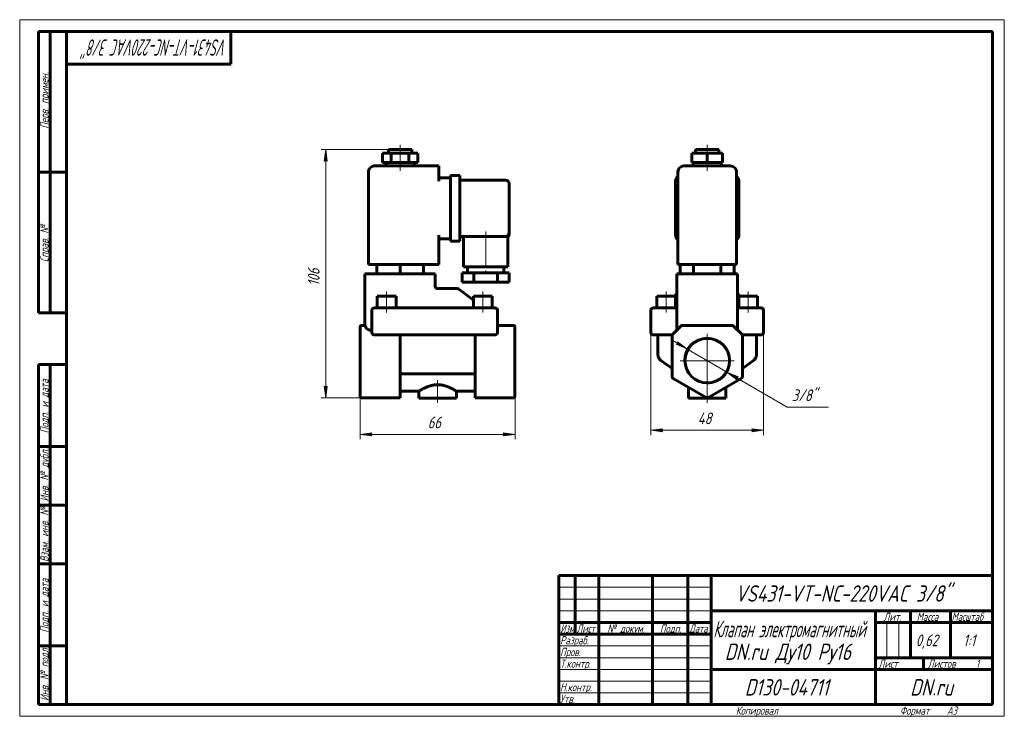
# Model space of a CAD drawing. Header units: millimetres. Extents: x 0 to 420, y 0 to 297.
import ezdxf

# ---------------------------------------------------------------- set-up
doc = ezdxf.new("R2010")
doc.units = ezdxf.units.MM
for name, pattern in [('K5LT_AXLED', [19.5, 15, -1.5, 1.5, -1.5]), ('K5LT_BASIC', [0]), ('K5LT_THIN', [0])]:
    doc.linetypes.add(name, pattern=pattern)
doc.layers.add('Системный слой', color=7, linetype='Continuous')
doc.layers.add('Системный слой (1)', color=7, linetype='Continuous', true_color=0x6c6c6c)
doc.styles.add('KDIMTEXTSTYLE', font='GOST_AU.SHX', dxfattribs={"width": 0.96, "oblique": 15, "height": 5})
doc.styles.add('KTEXTSTYLE', font='GOST_AU.SHX', dxfattribs={"width": 0.96, "height": 5})
doc.dimstyles.new('KDIMSTYLE (1.00)', dxfattribs={"dimtxt": 5, "dimasz": 1, "dimexe": 2, "dimexo": 0, "dimgap": 1, "dimtad": 1, "dimtxsty": 'KDIMTEXTSTYLE', "dimsah": 1, "dimcen": 0, "dimdle": 1, "dimadec": 0, "dimazin": 0, "dimtfac": 0.667, "dimtmove": 0, "dimatfit": 3, "dimfxl": 1, "dimtvp": 1, "dimtolj": 1, "dimtzin": 0, "dimarcsym": 0})

# ---------------------------------------------------------------- blocks, each defined once
blk = doc.blocks.new('U0')
at = {"layer": 'Системный слой (1)', "color": 150, "linetype": 'K5LT_BASIC', "lineweight": 60, "true_color": 0x0080ff}
for p, q in [((306.26, 180.4), (306.26, 180.42)), ((306.3, 180.15), (306.26, 180.4)), ((306.34, 180.05), (306.3, 180.15)), ((306.36, 180), (306.34, 180.05)), ((306.37, 179.99), (306.36, 180)), ((306.37, 179.98), (306.37, 179.99)), ((306.37, 179.97), (306.37, 179.98)), ((306.38, 179.97), (306.37, 179.97)), ((306.38, 179.96), (306.38, 179.97)), ((306.38, 179.97), (306.38, 179.97)), ((306.38, 179.97), (306.38, 179.97)), ((306.38, 179.97), (306.38, 179.97)), ((306.38, 179.97), (306.38, 179.97)), ((306.38, 179.97), (306.38, 179.97)), ((306.38, 179.97), (306.38, 179.97)), ((306.38, 179.97), (306.38, 179.97)), ((306.38, 179.97), (306.38, 179.97)), ((306.38, 179.97), (306.38, 179.97)), ((306.38, 179.97), (306.38, 179.97)), ((306.38, 179.97), (306.38, 179.97)), ((306.38, 179.97), (306.38, 179.97)), ((306.43, 179.89), (306.38, 179.96))]:
    blk.add_line(p, q, dxfattribs=at)
blk = doc.blocks.new('U1')
at = {"layer": 'Системный слой (1)', "color": 150, "linetype": 'K5LT_BASIC', "lineweight": 60, "true_color": 0x0080ff}
for p, q in [((278.26, 162.59), (278.26, 162.52)), ((278.26, 162.35), (278.26, 162.22))]:
    blk.add_line(p, q, dxfattribs=at)
blk = doc.blocks.new('U2')
at = {"layer": 'Системный слой (1)', "color": 150, "linetype": 'K5LT_BASIC', "lineweight": 60, "true_color": 0x0080ff}
for p, q in [((280.09, 179.89), (280.14, 179.96)), ((280.14, 179.96), (280.14, 179.97)), ((280.14, 179.97), (280.14, 179.97)), ((280.14, 179.97), (280.14, 179.97)), ((280.14, 179.97), (280.14, 179.97)), ((280.14, 179.97), (280.14, 179.97)), ((280.14, 179.97), (280.14, 179.97)), ((280.14, 179.97), (280.14, 179.97)), ((280.14, 179.97), (280.14, 179.97)), ((280.14, 179.97), (280.14, 179.97)), ((280.14, 179.97), (280.14, 179.97)), ((280.14, 179.97), (280.14, 179.97)), ((280.14, 179.97), (280.15, 179.97)), ((280.15, 179.99), (280.16, 180)), ((280.15, 179.98), (280.15, 179.99)), ((280.15, 179.97), (280.15, 179.98)), ((280.15, 179.97), (280.15, 179.97)), ((280.15, 179.97), (280.15, 179.97)), ((280.16, 180), (280.18, 180.05)), ((280.18, 180.05), (280.22, 180.15)), ((280.22, 180.15), (280.26, 180.4)), ((280.26, 180.4), (280.26, 180.42))]:
    blk.add_line(p, q, dxfattribs=at)
blk = doc.blocks.new('U3')
at = {"layer": 'Системный слой (1)', "color": 150, "linetype": 'K5LT_BASIC', "lineweight": 60, "true_color": 0x0080ff}
for p, q in [((308.26, 162.59), (308.26, 162.52)), ((308.26, 162.35), (308.26, 162.22))]:
    blk.add_line(p, q, dxfattribs=at)
blk = doc.blocks.new('U4')
at = {"layer": 'Системный слой (1)', "color": 150, "linetype": 'K5LT_BASIC', "lineweight": 60, "true_color": 0x0080ff}
for p, q in [((306.26, 188.63), (306.26, 180.42)), ((306.26, 180.42), (306.26, 164.63))]:
    blk.add_line(p, q, dxfattribs=at)
blk = doc.blocks.new('U5')
at = {"layer": 'Системный слой (1)', "color": 30, "linetype": 'K5LT_AXLED', "lineweight": 18, "true_color": 0xff8000}
for q in [(293.26, 163.13), (281.76, 151.63), (304.76, 151.63), (293.26, 140.13)]:
    blk.add_line((293.26, 151.63), q, dxfattribs=at)
blk = doc.blocks.new('D0')
at = {"layer": 'Системный слой (1)'}
for points in [[(273.76, 121.93), (274.26, 122.59), (269.26, 121.93), (274.26, 121.27)], [(312.26, 121.27), (317.26, 121.93), (312.26, 122.59), (312.76, 121.93)]]:
    blk.add_hatch(color=7, dxfattribs=at).paths.add_polyline_path(points)
at = {"layer": 'Системный слой (1)', "color": 7, "linetype": 'K5LT_THIN', "lineweight": 18}
for p, q in [((269.26, 168.38), (269.26, 119.93)), ((317.26, 168.38), (317.26, 119.93)), ((269.26, 121.93), (274.26, 122.59)), ((274.26, 121.27), (269.26, 121.93)), ((274.26, 122.59), (273.76, 121.93)), ((273.76, 121.93), (274.26, 121.27)), ((312.76, 121.93), (312.26, 122.59)), ((312.26, 122.59), (317.26, 121.93)), ((317.26, 121.93), (312.26, 121.27)), ((312.26, 121.27), (312.76, 121.93))]:
    blk.add_line(p, q, dxfattribs=at)
blk.add_wipeout([(289.24, 122.93), (289.24, 130.31), (296.96, 130.31), (296.96, 122.93)]).dxf.layer = 'Системный слой (1)'
blk.add_line((269.26, 121.93), (317.26, 121.93), dxfattribs=at)
at = {"layer": 'Системный слой (1)', "color": 7, "insert": (289.24, 129.52), "char_height": 5, "attachment_point": 1, "style": 'KTEXTSTYLE'}
blk.add_mtext('\\H5.0;\\W1.000;\\Q15;\\Q15;\\W0.965;48', dxfattribs=at)
blk = doc.blocks.new('KDIMARROW_01')
at = {"layer": 'Системный слой'}
blk.add_hatch(color=0, dxfattribs=at).paths.add_polyline_path([(0, 0), (-5, 0.66), (-4.5, 0), (-5, -0.66)])
at = {"layer": 'Системный слой', "color": 0, "linetype": 'K5LT_THIN', "lineweight": 18}
for p, q in [((-4.5, 0), (-5, 0.66)), ((-5, 0.66), (0, 0)), ((0, 0), (-5, -0.66)), ((-5, -0.66), (-4.5, 0))]:
    blk.add_line(p, q, dxfattribs=at)
at = {"layer": 'Системный слой (1)', "color": 0, "linetype": 'K5LT_THIN', "lineweight": 18}
blk.add_line((145.28, 151.63), (144.28, 151.63), dxfattribs=at)
blk = doc.blocks.new('D1')
at = {"layer": 'Системный слой (1)'}
for points in [[(284.61, 156.65), (280.62, 159.73), (280.72, 158.91), (279.96, 158.6)], [(305.8, 144.35), (306.56, 144.67), (301.91, 146.61), (305.9, 143.53)]]:
    blk.add_hatch(color=7, dxfattribs=at).paths.add_polyline_path(points)
at = {"layer": 'Системный слой (1)', "color": 7, "linetype": 'K5LT_THIN', "lineweight": 18}
for p, q in [((284.61, 156.65), (278.56, 160.17)), ((284.61, 156.65), (280.62, 159.73)), ((280.62, 159.73), (280.72, 158.91)), ((280.72, 158.91), (279.96, 158.6)), ((279.96, 158.6), (284.61, 156.65)), ((284.61, 156.65), (301.91, 146.61)), ((301.91, 146.61), (305.9, 143.53)), ((306.56, 144.67), (301.91, 146.61)), ((301.91, 146.61), (307.96, 143.09)), ((305.8, 144.35), (306.56, 144.67)), ((305.9, 143.53), (305.8, 144.35))]:
    blk.add_line(p, q, dxfattribs=at)
blk.add_wipeout([(329.4, 132.8), (329.4, 140.18), (342.45, 140.18), (342.45, 132.8)]).dxf.layer = 'Системный слой (1)'
for p, q in [((301.91, 146.61), (327.4, 131.8)), ((327.4, 131.8), (345, 131.8))]:
    blk.add_line(p, q, dxfattribs=at)
at = {"layer": 'Системный слой (1)', "color": 7, "insert": (329.4, 139.39), "char_height": 5, "attachment_point": 1, "style": 'KTEXTSTYLE'}
blk.add_mtext('\\H5.0;\\W1.000;\\Q15;\\Q15;\\W0.965;3/8"', dxfattribs=at)
blk = doc.blocks.new('KDIMARROW_02')
at = {"layer": 'Системный слой'}
blk.add_hatch(color=0, dxfattribs=at).paths.add_polyline_path([(4.5, 0), (5, 0.66), (0, 0), (5, -0.66)])
at = {"layer": 'Системный слой', "color": 0, "linetype": 'K5LT_THIN', "lineweight": 18}
for p, q in [((5, 0.66), (0, 0)), ((0, 0), (5, -0.66)), ((0, 0), (7, 0)), ((4.5, 0), (5, 0.66)), ((5, -0.66), (4.5, 0))]:
    blk.add_line(p, q, dxfattribs=at)
at = {"layer": 'Системный слой (1)', "color": 0, "linetype": 'K5LT_THIN', "lineweight": 18}
blk.add_line((145.28, 151.63), (144.28, 151.63), dxfattribs=at)
blk = doc.blocks.new('U6')
at = {"layer": 'Системный слой (1)', "color": 150, "linetype": 'K5LT_BASIC', "lineweight": 60, "true_color": 0x0080ff}
for p, q in [((162.28, 138.63), (170.28, 138.63)), ((186.28, 138.63), (194.28, 138.63))]:
    blk.add_line(p, q, dxfattribs=at)
blk = doc.blocks.new('U7')
at = {"layer": 'Системный слой (1)', "color": 150, "linetype": 'K5LT_BASIC', "lineweight": 60, "true_color": 0x0080ff}
for p, q in [((208.78, 206.13), (208.78, 206.13)), ((208.78, 206.13), (208.78, 205.75)), ((208.78, 205.75), (208.78, 205.75)), ((208.78, 205.75), (208.78, 205.75))]:
    blk.add_line(p, q, dxfattribs=at)
blk = doc.blocks.new('D2')
at = {"layer": 'Системный слой (1)'}
for points in [[(145.28, 120.2), (150.28, 120.86), (149.78, 120.2), (150.28, 119.55)], [(211.28, 120.2), (206.28, 120.86), (206.78, 120.2), (206.28, 119.55)]]:
    blk.add_hatch(color=7, dxfattribs=at).paths.add_polyline_path(points)
at = {"layer": 'Системный слой (1)', "color": 7, "linetype": 'K5LT_THIN', "lineweight": 18}
for p, q in [((145.28, 144.87), (145.28, 118.2)), ((211.28, 144.87), (211.28, 118.2)), ((145.28, 120.2), (150.28, 120.86)), ((150.28, 119.55), (145.28, 120.2)), ((150.28, 120.86), (149.78, 120.2)), ((149.78, 120.2), (150.28, 119.55)), ((206.78, 120.2), (206.28, 120.86)), ((206.28, 120.86), (211.28, 120.2)), ((211.28, 120.2), (206.28, 119.55)), ((206.28, 119.55), (206.78, 120.2))]:
    blk.add_line(p, q, dxfattribs=at)
blk.add_wipeout([(174.06, 121.2), (174.06, 128.59), (182.16, 128.59), (182.16, 121.2)]).dxf.layer = 'Системный слой (1)'
blk.add_line((145.28, 120.2), (211.28, 120.2), dxfattribs=at)
at = {"layer": 'Системный слой (1)', "color": 7, "insert": (174.06, 127.79), "char_height": 5, "attachment_point": 1, "style": 'KTEXTSTYLE'}
blk.add_mtext('\\H5.0;\\W1.000;\\Q15;\\Q15;\\W0.965;66', dxfattribs=at)
blk = doc.blocks.new('D3')
at = {"layer": 'Системный слой (1)'}
for points in [[(131.19, 236.63), (130.53, 241.63), (129.87, 236.63), (130.53, 237.13)], [(130.53, 135.79), (131.19, 140.79), (130.53, 140.29), (129.87, 140.79)]]:
    blk.add_hatch(color=7, dxfattribs=at).paths.add_polyline_path(points)
at = {"layer": 'Системный слой (1)', "color": 7, "linetype": 'K5LT_THIN', "lineweight": 18}
for p, q in [((157.28, 241.63), (128.53, 241.63)), ((129.87, 236.63), (130.53, 241.63)), ((130.53, 241.63), (131.19, 236.63)), ((130.53, 237.13), (129.87, 236.63)), ((131.19, 236.63), (130.53, 237.13)), ((130.53, 135.79), (129.87, 140.79)), ((129.87, 140.79), (130.53, 140.29)), ((130.53, 140.29), (131.19, 140.79)), ((131.19, 140.79), (130.53, 135.79)), ((145.78, 135.79), (128.53, 135.79))]:
    blk.add_line(p, q, dxfattribs=at)
blk.add_wipeout([(129.53, 183.5), (122.15, 183.5), (122.15, 193.5), (129.53, 193.5)]).dxf.layer = 'Системный слой (1)'
blk.add_line((130.53, 241.63), (130.53, 135.79), dxfattribs=at)
at = {"layer": 'Системный слой (1)', "color": 7, "insert": (122.94, 183.5), "char_height": 5, "attachment_point": 1, "rotation": 90, "style": 'KTEXTSTYLE'}
blk.add_mtext('\\H5.0;\\W1.000;\\Q15;\\Q15;\\W0.965;106', dxfattribs=at)
blk = doc.blocks.new('U8')
at = {"color": 7, "linetype": 'K5LT_THIN', "lineweight": 18}
for p, q in [((0, 0), (0, 297)), ((0, 297), (420, 297)), ((420, 297), (420, 0)), ((230, 55), (295, 55)), ((230, 50), (295, 50)), ((230, 45), (295, 45)), ((369.96, 25), (369.96, 40)), ((374.98, 25), (374.98, 40)), ((230, 30), (295, 30)), ((230, 25), (295, 25)), ((230, 20), (295, 20)), ((230, 15), (295, 15)), ((230, 10), (295, 10)), ((420, 0), (0, 0))]:
    blk.add_line(p, q, dxfattribs=at)
at = {"color": 150, "linetype": 'K5LT_BASIC', "lineweight": 60, "true_color": 0x0080ff}
for p, q in [((8, 172), (8, 292)), ((20, 292), (8, 292)), ((13, 172), (13, 292)), ((20, 5), (20, 292)), ((20, 292), (415, 292)), ((90, 292), (90, 278)), ((415, 292), (415, 5)), ((90, 278), (20, 278)), ((20, 232), (8, 232)), ((20, 172), (8, 172)), ((8, 5), (8, 150)), ((20, 150), (8, 150)), ((13, 5), (13, 150)), ((20, 115), (8, 115)), ((20, 90), (8, 90)), ((20, 65), (8, 65)), ((230, 60), (415, 60)), ((230, 5), (230, 60)), ((237, 35), (237, 60)), ((247, 5), (247, 60)), ((270, 5), (270, 60)), ((285, 5), (285, 60)), ((295, 5), (295, 60)), ((295, 45), (415, 45)), ((365, 5), (365, 45)), ((380, 25), (380, 45)), ((397, 25), (397, 45)), ((230, 40), (295, 40)), ((365, 40), (380, 40)), ((380, 40), (415, 40)), ((230, 35), (295, 35)), ((20, 30), (8, 30)), ((365, 25), (415, 25)), ((385.57, 20), (385.57, 25)), ((295, 20), (365, 20)), ((365, 20), (415, 20)), ((20, 5), (8, 5)), ((415, 5), (20, 5))]:
    blk.add_line(p, q, dxfattribs=at)
at = {"color": 7, "attachment_point": 1, "style": 'KTEXTSTYLE'}
for s, insert, char_height, rotation in [('\\H5.0;\\W1.000;\\Q15;\\Q15;\\W0.639;\\H7.00;VS431-VT-NC-220VAC 3/8"', (88.57, 281.64), 7, 180), ('\\H5.0;\\W1.000;\\Q15;\\Q15;\\W0.965;\\H3.50;Перв. примен.', (8.82, 250.52), 3.5, 90), ('\\H5.0;\\W1.000;\\Q15;\\Q15;\\W0.965;\\H3.50;Справ. №', (8.82, 193.63), 3.5, 90), ('\\H5.0;\\W1.000;\\Q15;\\Q15;\\W0.965;\\H3.50;Подп. и дата', (8.82, 120.66), 3.5, 90), ('\\H5.0;\\W1.000;\\Q15;\\Q15;\\W0.965;\\H3.50;Инв. № дубл.', (8.82, 91.57), 3.5, 90), ('\\H5.0;\\W1.000;\\Q15;\\Q15;\\W0.965;\\H3.50;Взам. инв. №', (8.82, 65.8), 3.5, 90), ('\\H5.0;\\W1.000;\\Q15;\\Q15;\\W0.965;\\H3.50;Подп. и дата', (8.82, 35.66), 3.5, 90), ('\\H5.0;\\W1.000;\\Q15;\\Q15;\\W0.965;\\H3.50;Инв. № подл.', (8.82, 6.57), 3.5, 90)]:
    blk.add_mtext(s, dxfattribs=dict(at, insert=insert, char_height=char_height, rotation=rotation))
for s, insert, char_height in [('\\H5.0;\\W1.000;\\Q15;\\Q15;\\W0.965;\\H7.00;VS431-VT-NC-220VAC 3/8"', (305.2, 55.86), 7), ('\\H5.0;\\W1.000;\\Q15;\\Q15;\\W0.965;\\H3.50;Лит.', (368.47, 44.18), 3.5), ('\\H5.0;\\W1.000;\\Q15;\\Q15;\\W0.965;\\H3.50;Масса', (382.58, 44.18), 3.5), ('\\H5.0;\\W1.000;\\Q15;\\Q15;\\W0.930;\\H3.50;Масштаб', (397.52, 44.18), 3.5), ('\\H5.0;\\W1.000;\\Q15;\\Q15;\\W0.784;\\H3.50;Изм.', (230.62, 39.18), 3.5), ('\\H5.0;\\W1.000;\\Q15;\\Q15;\\W0.799;\\H3.50;Лист', (237.61, 39.18), 3.5), ('\\H5.0;\\W1.000;\\Q15;\\Q15;\\W0.965;\\H3.50;№ докум.', (250.63, 39.18), 3.5), ('\\H5.0;\\W1.000;\\Q15;\\Q15;\\W0.965;\\H3.50;Подп.', (273.1, 39.18), 3.5), ('\\H5.0;\\W1.000;\\Q15;\\Q15;\\W0.799;\\H3.50;Дата', (285.61, 39.18), 3.5), ('\\H5.0;\\W1.000;\\Q15;\\Q15;\\W0.672;\\H7.00;Клапан электромагнитный', (295.88, 40.69), 7), ('\\H5.0;\\W1.000;\\Q15;\\Q15;\\W0.965;\\H3.50;Разраб.', (230.5, 34.18), 3.5), ('\\H5.0;\\W1.000;\\Q15;\\Q15;\\W0.965;0,62', (382.23, 34.9), 5), ('\\H5.0;\\W1.000;\\Q15;\\Q15;\\W0.965;{\\c16711680;1:1}', (402.44, 34.9), 5), ('\\H5.0;\\W1.000;\\Q15;\\Q15;\\W0.965;\\H7.00;DN.ru Ду10 Ру16', (300.76, 31.02), 7), ('\\H5.0;\\W1.000;\\Q15;\\Q15;\\W0.965;\\H3.50;Пров.', (230.5, 29.18), 3.5), ('\\H5.0;\\W1.000;\\Q15;\\Q15;\\W0.965;\\H3.50;Т.контр.', (230.5, 24.18), 3.5), ('\\H5.0;\\W1.000;\\Q15;\\Q15;\\W0.965;\\H3.50;Лист', (366.32, 24.18), 3.5), ('\\H5.0;\\W1.000;\\Q15;\\Q15;\\W0.965;\\H3.50;Листов', (387.36, 24.18), 3.5), ('\\H5.0;\\W1.000;\\Q15;\\Q15;\\W0.965;\\H3.50;1', (407.91, 24.18), 3.5), ('\\H5.0;\\W1.000;\\Q15;\\Q15;\\W0.965;\\H3.50;Н.контр.', (230.5, 14.18), 3.5), ('\\H5.0;\\W1.000;\\Q15;\\Q15;\\W0.965;\\H7.00;D130-04711', (309.28, 15.86), 7), ('\\H5.0;\\W1.000;\\Q15;\\Q15;\\W0.965;\\H7.00;DN.ru', (379.84, 15.86), 7), ('\\H5.0;\\W1.000;\\Q15;\\Q15;\\W0.965;\\H3.50;Утв.', (230.5, 9.18), 3.5), ('\\H5.0;\\W1.000;\\Q15;\\Q15;\\W0.965;\\H3.50;Копировал', (305.5, 4.18), 3.5), ('\\H5.0;\\W1.000;\\Q15;\\Q15;\\W0.965;\\H3.50;Формат', (375.5, 4.18), 3.5), ('\\H5.0;\\W1.000;\\Q15;\\Q15;\\W0.965;\\H3.50;A3', (395.5, 4.18), 3.5)]:
    blk.add_mtext(s, dxfattribs=dict(at, insert=insert, char_height=char_height))

msp = doc.modelspace()

# ---------------------------------------------------------------- linework, layer by layer
at = {"layer": 'Системный слой (1)', "color": 30, "linetype": 'K5LT_AXLED', "lineweight": 18, "true_color": 0xff8000}
for p, q in [((162.276, 238.132), (162.276, 243.632)), ((293.26, 238.132), (293.26, 243.632)), ((162.276, 232.632), (162.276, 238.132)), ((293.26, 232.632), (293.26, 238.132)), ((198.776, 206.632), (198.776, 187.132)), ((156.526, 172.132), (156.526, 181.132)), ((197.526, 172.132), (197.526, 181.132)), ((275.76, 172.132), (275.76, 181.132)), ((310.76, 172.132), (310.76, 181.132)), ((178.276, 143.385), (178.276, 133.632)), ((293.26, 133.632), (293.26, 143.385))]:
    msp.add_line(p, q, dxfattribs=at)
at = {"layer": 'Системный слой (1)', "color": 150, "linetype": 'K5LT_BASIC', "lineweight": 60, "true_color": 0x0080ff}
for p, q in [((154.776, 236.132), (154.776, 240.132)), ((154.776, 240.132), (158.526, 240.132)), ((157.276, 241.632), (167.276, 241.632)), ((157.276, 240.132), (157.276, 241.632)), ((158.526, 240.132), (166.026, 240.132)), ((158.526, 236.132), (158.526, 240.132)), ((166.026, 240.132), (169.776, 240.132)), ((166.026, 236.132), (166.026, 240.132)), ((167.276, 240.132), (167.276, 241.632)), ((169.776, 236.132), (169.776, 240.132)), ((286.765, 240.132), (293.26, 240.132)), ((286.765, 236.132), (286.765, 240.132)), ((288.26, 241.632), (298.26, 241.632)), ((288.26, 240.132), (288.26, 241.632)), ((293.26, 236.132), (293.26, 240.132)), ((293.26, 240.132), (299.756, 240.132)), ((298.26, 240.132), (298.26, 241.632)), ((299.756, 236.132), (299.756, 240.132)), ((154.776, 236.132), (158.526, 236.132)), ((156.276, 234.632), (156.276, 236.132)), ((158.526, 236.132), (166.026, 236.132)), ((166.026, 236.132), (169.776, 236.132)), ((168.276, 234.632), (168.276, 236.132)), ((286.765, 236.132), (293.26, 236.132)), ((287.26, 234.632), (287.26, 236.132)), ((293.26, 236.132), (299.756, 236.132)), ((299.26, 234.632), (299.26, 236.132)), ((148.776, 192.632), (148.776, 232.132)), ((178.776, 234.632), (151.276, 234.632)), ((178.776, 234.632), (178.776, 232.132)), ((178.776, 228.132), (178.776, 232.132)), ((280.76, 192.632), (280.76, 232.132)), ((303.26, 234.632), (283.26, 234.632)), ((305.76, 192.632), (305.76, 232.132)), ((178.776, 229.632), (183.776, 229.632)), ((183.776, 228.132), (183.776, 230.632)), ((183.776, 230.632), (187.776, 230.632)), ((183.776, 228.132), (183.776, 205.132)), ((187.776, 230.632), (187.776, 228.132)), ((187.776, 228.632), (207.276, 228.632)), ((187.776, 228.132), (187.776, 205.132)), ((208.776, 227.132), (208.776, 206.132)), ((279.76, 205.132), (279.76, 228.132)), ((306.76, 228.132), (306.76, 205.132)), ((208.776, 206.132), (208.776, 205.75)), ((208.776, 205.874), (208.776, 205.888)), ((178.776, 192.632), (178.776, 205.132)), ((178.776, 203.632), (183.776, 203.632)), ((183.776, 202.632), (183.776, 205.132)), ((183.776, 202.632), (187.776, 202.632)), ((187.776, 205.132), (187.776, 202.632)), ((187.776, 204.632), (207.276, 204.632)), ((189.276, 204.632), (189.276, 191.632)), ((207.276, 204.632), (208.276, 204.632)), ((208.276, 204.632), (208.276, 191.632)), ((208.776, 205.75), (208.776, 205.75)), ((208.776, 205.75), (208.776, 205.75)), ((151.276, 192.632), (148.776, 192.632)), ((151.276, 192.632), (178.776, 192.632)), ((152.276, 192.632), (152.276, 188.632)), ((162.276, 192.632), (162.276, 188.632)), ((172.276, 192.632), (172.276, 188.632)), ((188.776, 189.132), (188.776, 185.132)), ((193.776, 189.132), (188.776, 189.132)), ((208.276, 191.632), (189.276, 191.632)), ((191.026, 191.632), (191.026, 189.132)), ((203.776, 189.132), (193.776, 189.132)), ((193.776, 189.132), (193.776, 185.132)), ((203.776, 189.132), (203.776, 185.132)), ((208.776, 189.132), (203.776, 189.132)), ((206.526, 191.632), (206.526, 189.132)), ((208.776, 189.132), (208.776, 185.132)), ((283.26, 192.632), (280.76, 192.632)), ((281.713, 192.632), (281.713, 188.632)), ((283.26, 192.632), (303.26, 192.632)), ((287.487, 192.632), (287.487, 188.632)), ((299.034, 192.632), (299.034, 188.632)), ((305.76, 192.632), (303.26, 192.632)), ((304.807, 192.632), (304.807, 188.632)), ((147.276, 188.632), (147.276, 166.632)), ((147.276, 188.632), (149.776, 188.632)), ((174.776, 188.632), (149.776, 188.632)), ((174.776, 188.632), (177.276, 188.632)), ((177.276, 188.632), (177.276, 183.122)), ((193.776, 185.132), (188.776, 185.132)), ((203.776, 185.132), (193.776, 185.132)), ((208.776, 185.132), (203.776, 185.132)), ((280.26, 188.632), (282.76, 188.632)), ((280.26, 188.632), (280.26, 164.632)), ((303.76, 188.632), (282.76, 188.632)), ((303.76, 188.632), (306.26, 188.632)), ((177.276, 183.276), (177.276, 183.122)), ((177.276, 183.122), (177.276, 183.121)), ((177.276, 183.121), (177.276, 183.121)), ((178.276, 182.342), (178.276, 182.342)), ((186.689, 182.342), (178.276, 182.342)), ((187.294, 182.137), (193.526, 177.391)), ((152.526, 179.132), (160.526, 179.132)), ((152.526, 174.132), (152.526, 179.132)), ((160.526, 174.132), (160.526, 179.132)), ((193.526, 174.132), (193.526, 179.132)), ((193.526, 179.132), (201.526, 179.132)), ((201.526, 174.132), (201.526, 179.132)), ((271.76, 179.132), (279.76, 179.132)), ((271.76, 174.132), (271.76, 179.132)), ((280.144, 179.968), (279.046, 179.132)), ((279.76, 174.132), (279.76, 179.132)), ((306.377, 179.968), (307.475, 179.132)), ((306.76, 179.132), (314.76, 179.132)), ((306.76, 174.132), (306.76, 179.132)), ((314.76, 174.132), (314.76, 179.132)), ((150.276, 173.132), (150.276, 163.632)), ((151.276, 174.132), (153.276, 174.132)), ((200.776, 174.132), (153.276, 174.132)), ((200.776, 174.132), (202.776, 174.132)), ((203.776, 163.632), (203.776, 173.132)), ((269.26, 173.132), (269.26, 163.632)), ((270.26, 174.132), (272.26, 174.132)), ((272.26, 174.132), (280.26, 174.132)), ((306.26, 174.132), (314.26, 174.132)), ((314.26, 174.132), (316.26, 174.132)), ((317.26, 173.132), (317.26, 163.632)), ((145.276, 165.985), (145.276, 166.132)), ((145.276, 162.571), (145.276, 165.985)), ((147.277, 166.632), (145.776, 166.632)), ((149.776, 164.632), (150.276, 164.632)), ((203.776, 166.632), (210.776, 166.632)), ((211.276, 166.132), (211.276, 165.985)), ((211.276, 162.571), (211.276, 165.985)), ((281.968, 166.339), (278.553, 162.925)), ((303.846, 166.632), (282.675, 166.632)), ((307.968, 162.925), (304.553, 166.339)), ((145.276, 162.218), (145.276, 162.571)), ((145.276, 144.869), (145.276, 162.218)), ((153.276, 162.632), (151.276, 162.632)), ((153.276, 162.632), (200.776, 162.632)), ((162.276, 144.869), (162.276, 162.632)), ((194.276, 144.869), (194.276, 162.632)), ((202.776, 162.632), (200.776, 162.632)), ((211.276, 162.571), (211.276, 162.218)), ((211.276, 144.869), (211.276, 162.218)), ((272.26, 162.632), (270.26, 162.632)), ((272.26, 162.632), (272.26, 154.156)), ((272.26, 162.632), (278.26, 162.632)), ((278.26, 162.632), (278.55, 162.921)), ((278.26, 162.632), (278.26, 162.218)), ((278.26, 162.218), (278.26, 144.869)), ((308.26, 162.632), (307.971, 162.921)), ((308.26, 162.632), (308.26, 162.632)), ((308.26, 162.632), (308.26, 162.218)), ((308.26, 162.632), (314.26, 162.632)), ((308.26, 144.869), (308.26, 162.218)), ((314.26, 162.632), (314.26, 154.156)), ((316.26, 162.632), (314.26, 162.632)), ((278.26, 148.331), (273.518, 151.714)), ((313.003, 151.714), (308.26, 148.331)), ((145.276, 144.436), (145.276, 144.869)), ((145.276, 136.353), (145.276, 144.436)), ((162.276, 144.869), (162.276, 144.003)), ((162.276, 135.92), (162.276, 144.003)), ((163.287, 145.984), (193.265, 145.984)), ((194.276, 144.003), (194.276, 144.869)), ((194.276, 135.92), (194.276, 144.003)), ((211.276, 144.869), (211.276, 144.436)), ((211.276, 136.353), (211.276, 144.436)), ((278.76, 144.003), (292.76, 135.92)), ((293.76, 135.92), (307.76, 144.003)), ((170.276, 138.632), (170.276, 135.632)), ((186.276, 138.632), (186.276, 135.632)), ((285.26, 140.251), (285.26, 135.632)), ((301.26, 140.251), (301.26, 135.632)), ((145.276, 136.286), (145.276, 136.353)), ((145.776, 135.786), (162.276, 135.786)), ((162.276, 135.92), (162.276, 135.786)), ((186.276, 135.632), (170.276, 135.632)), ((194.276, 135.786), (194.276, 135.92)), ((194.276, 135.786), (210.776, 135.786)), ((211.276, 136.353), (211.276, 136.286)), ((301.26, 135.632), (285.26, 135.632))]:
    msp.add_line(p, q, dxfattribs=at)
msp.add_circle((293.26, 151.632), 9.5, dxfattribs=at)
for centre, radius, start, end in [((151.276, 232.132), 2.5, 90, 180), ((283.26, 232.132), 2.5, 90, 180), ((303.26, 232.132), 2.5, 0, 90), ((207.276, 227.132), 1.5, 0, 90), ((282.26, 228.132), 2.5, 126.8699, 180), ((304.26, 228.132), 2.5, 0, 53.1301), ((207.276, 206.132), 1.5, 270, 0), ((207.276, 206.132), 1.5, 270.44711, 0), ((207.276, 205.75), 1.5, 311.81031, 0), ((282.26, 205.132), 2.5, 180, 233.1301), ((304.26, 205.132), 2.5, 306.8699, 0), ((178.276, 183.342), 1, 180, 270), ((186.689, 181.342), 1, 52.70853, 90), ((151.276, 173.132), 1, 90, 180), ((202.776, 173.132), 1, 0, 90), ((270.26, 173.132), 1, 90, 180), ((316.26, 173.132), 1, 0, 90), ((145.776, 166.132), 0.5, 90, 180), ((210.776, 166.132), 0.5, 0, 90), ((282.675, 165.632), 1, 90, 135), ((303.846, 165.632), 1, 45, 90), ((151.276, 163.632), 1, 180, 270), ((202.776, 163.632), 1, 270, 0), ((270.26, 163.632), 1, 180, 270), ((279.26, 162.218), 1, 135, 180), ((307.26, 162.218), 1, 0, 45), ((316.26, 163.632), 1, 270, 0), ((279.26, 144.869), 1, 180, 240), ((307.26, 144.869), 1, 300, 0), ((145.776, 136.286), 0.5, 180, 270), ((210.776, 136.286), 0.5, 270, 0), ((293.26, 136.786), 1, 240, 300)]:
    msp.add_arc(centre, radius, start, end, dxfattribs=at)
at = {"layer": 'Системный слой (1)', "color": 7, "linetype": 'K5LT_THIN', "lineweight": 18}
msp.add_arc((293.26, 151.632), 10, 270, 180, dxfattribs=at)
at = {"layer": 'Системный слой (1)', "color": 150, "linetype": 'K5LT_BASIC', "lineweight": 60, "true_color": 0x0080ff}
for start_param, end_param in [(0, 0.0002688), (0.0004646, 0.0005387), (0.0002688, 0.0004646)]:
    msp.add_ellipse((178.276, 183.122), major_axis=(-1, 0), ratio=0.8913849, start_param=start_param, end_param=end_param, dxfattribs=at)
for points, knots in [([(208.776, 205.75), (208.776, 205.75), (208.776, 205.749), (208.776, 205.745), (208.776, 205.741), (208.776, 205.733), (208.776, 205.729), (208.776, 205.716), (208.775, 205.708), (208.775, 205.683), (208.774, 205.666), (208.77, 205.615), (208.767, 205.581), (208.753, 205.482), (208.74, 205.416), (208.705, 205.288), (208.683, 205.225), (208.63, 205.102), (208.6, 205.042), (208.532, 204.926), (208.494, 204.871), (208.411, 204.767), (208.366, 204.718), (208.312, 204.665), (208.305, 204.658), (208.297, 204.651), (208.296, 204.65), (208.289, 204.643), (208.282, 204.638), (208.276, 204.632)], [0.0015295, 0.0015295, 0.0015295, 0.0015295, 0.0061182, 0.0061182, 0.146493, 0.146493, 0.2975747, 0.2975747, 0.599738, 0.599738, 1.2040646, 1.2040646, 2.4127178, 2.4127178, 4.7757915, 4.7757915, 7.1589078, 7.1589078, 9.54946, 9.54946, 11.9358385, 11.9358385, 14.3022232, 14.3022232, 14.6500446, 14.6500446, 14.6901943, 14.6901943, 14.9968073, 14.9968073, 14.9968073, 14.9968073]), ([(208.776, 205.75), (208.776, 205.75), (208.776, 205.749), (208.776, 205.745), (208.776, 205.741), (208.776, 205.733), (208.776, 205.729), (208.776, 205.725), (208.776, 205.724), (208.776, 205.715), (208.775, 205.706), (208.774, 205.679), (208.773, 205.661), (208.77, 205.606), (208.766, 205.57), (208.751, 205.469), (208.737, 205.404), (208.701, 205.276), (208.678, 205.212), (208.625, 205.09), (208.594, 205.03), (208.524, 204.915), (208.486, 204.86), (208.402, 204.756), (208.357, 204.708), (208.305, 204.658), (208.301, 204.655), (208.293, 204.648), (208.289, 204.644), (208.285, 204.64)], [0.0042382, 0.0042382, 0.0042382, 0.0042382, 0.0127147, 0.0127147, 0.1526946, 0.1526946, 0.3017981, 0.3017981, 0.3138657, 0.3138657, 0.636208, 0.636208, 1.2808924, 1.2808924, 2.5702613, 2.5702613, 4.9372312, 4.9372312, 7.3230303, 7.3230303, 9.7140965, 9.7140965, 12.1012467, 12.1012467, 14.4681782, 14.4681782, 14.6506356, 14.6506356, 14.8464861, 14.8464861, 14.8464861, 14.8464861]), ([(208.776, 205.75), (208.776, 205.743), (208.776, 205.736), (208.776, 205.721), (208.776, 205.713), (208.775, 205.698), (208.775, 205.69), (208.774, 205.674), (208.774, 205.666), (208.773, 205.65), (208.772, 205.641), (208.771, 205.632)], [0, 0, 0, 0, 0.8773534, 0.8773534, 1.8773534, 1.8773534, 2.8773534, 2.8773534, 3.8773534, 3.8773534, 5, 5, 5, 5]), ([(208.776, 205.75), (208.776, 205.743), (208.776, 205.736), (208.776, 205.721), (208.776, 205.713), (208.775, 205.698), (208.775, 205.69), (208.774, 205.674), (208.774, 205.666), (208.773, 205.649), (208.772, 205.64), (208.771, 205.632)], [0, 0, 0, 0, 0.8742674, 0.8742674, 1.8742674, 1.8742674, 2.8742674, 2.8742674, 3.8742674, 3.8742674, 5, 5, 5, 5]), ([(177.276, 183.342), (177.276, 183.339), (177.276, 183.337), (177.276, 183.333), (177.276, 183.331), (177.276, 183.327), (177.276, 183.325), (177.276, 183.321), (177.276, 183.319), (177.276, 183.314), (177.276, 183.312), (177.276, 183.31)], [0, 0, 0, 0, 0.4, 0.4, 0.8, 0.8, 1.2, 1.2, 1.6, 1.6, 2, 2, 2, 2]), ([(178.276, 182.342), (178.231, 182.342), (178.184, 182.345), (178.093, 182.357), (178.048, 182.367), (177.959, 182.392), (177.915, 182.408), (177.829, 182.446), (177.788, 182.468), (177.708, 182.517), (177.67, 182.545), (177.597, 182.606), (177.563, 182.639), (177.499, 182.71), (177.469, 182.749), (177.416, 182.828), (177.393, 182.87), (177.352, 182.956), (177.335, 183.001), (177.316, 183.063), (177.311, 183.08), (177.304, 183.107), (177.301, 183.118), (177.298, 183.133), (177.297, 183.137), (177.294, 183.154), (177.291, 183.166), (177.284, 183.21), (177.28, 183.242), (177.277, 183.287), (177.277, 183.3), (177.276, 183.323), (177.276, 183.333), (177.276, 183.342)], [0, 0, 0, 0, 1.6624192, 1.6624192, 3.3349157, 3.3349157, 5.0249818, 5.0249818, 6.7270673, 6.7270673, 8.4343305, 8.4343305, 10.1659047, 10.1659047, 11.9074943, 11.9074943, 13.6438397, 13.6438397, 15.3628677, 15.3628677, 16.0056146, 16.0056146, 16.4033081, 16.4033081, 16.5598581, 16.5598581, 17.0217443, 17.0217443, 18.1702238, 18.1702238, 18.6626588, 18.6626588, 19, 19, 19, 19]), ([(147.405, 166.339), (147.403, 166.344), (147.4, 166.355), (147.394, 166.37), (147.389, 166.385), (147.384, 166.399), (147.379, 166.413), (147.374, 166.426), (147.369, 166.439), (147.364, 166.451), (147.36, 166.464), (147.354, 166.476), (147.348, 166.491), (147.341, 166.509), (147.332, 166.529), (147.324, 166.548), (147.317, 166.563), (147.309, 166.579), (147.301, 166.596), (147.293, 166.612), (147.285, 166.623), (147.28, 166.63), (147.278, 166.632), (147.277, 166.632)], [0, 0, 0, 0, 0.0292172, 0.0580562, 0.0866288, 0.1147828, 0.1427663, 0.1704726, 0.1980395, 0.2253545, 0.2525879, 0.2825013, 0.3151604, 0.3624693, 0.4216852, 0.4807683, 0.5279377, 0.5796443, 0.6515114, 0.7415329, 0.8313889, 0.916829, 1, 1, 1, 1]), ([(273.518, 151.714), (273.518, 151.714), (273.517, 151.715), (273.51, 151.72), (273.503, 151.725), (273.488, 151.736), (273.48, 151.742), (273.456, 151.76), (273.439, 151.772), (273.391, 151.809), (273.36, 151.835), (273.267, 151.913), (273.207, 151.968), (273.054, 152.119), (272.966, 152.219), (272.802, 152.432), (272.727, 152.544), (272.592, 152.778), (272.533, 152.9), (272.431, 153.151), (272.388, 153.279), (272.321, 153.54), (272.297, 153.673), (272.268, 153.917), (272.261, 154.028), (272.26, 154.145), (272.26, 154.151), (272.26, 154.156)], [0.0044965, 0.0044965, 0.0044965, 0.0044965, 0.017986, 0.017986, 0.178024, 0.178024, 0.3695374, 0.3695374, 0.7525644, 0.7525644, 1.5186183, 1.5186183, 3.050726, 3.050726, 5.5772136, 5.5772136, 8.1265174, 8.1265174, 10.6872087, 10.6872087, 13.2430992, 13.2430992, 15.7874058, 15.7874058, 17.8878391, 17.8878391, 17.9990735, 17.9990735, 17.9990735, 17.9990735]), ([(273.518, 151.714), (273.515, 151.716), (273.512, 151.718), (273.504, 151.724), (273.499, 151.727), (273.487, 151.737), (273.479, 151.742), (273.457, 151.758), (273.444, 151.769), (273.417, 151.789), (273.404, 151.8), (273.366, 151.83), (273.342, 151.849), (273.318, 151.87)], [0, 0, 0, 0, 0.3704807, 0.3704807, 0.9262016, 0.9262016, 1.8524033, 1.8524033, 3.4524033, 3.4524033, 5.0524033, 5.0524033, 8, 8, 8, 8]), ([(313.003, 151.714), (313.003, 151.714), (313.004, 151.715), (313.011, 151.72), (313.018, 151.725), (313.033, 151.736), (313.041, 151.742), (313.065, 151.76), (313.081, 151.772), (313.13, 151.809), (313.161, 151.835), (313.254, 151.913), (313.314, 151.968), (313.467, 152.119), (313.555, 152.219), (313.719, 152.432), (313.794, 152.544), (313.929, 152.778), (313.988, 152.9), (314.09, 153.151), (314.133, 153.279), (314.2, 153.54), (314.224, 153.673), (314.253, 153.917), (314.26, 154.028), (314.26, 154.145), (314.26, 154.151), (314.26, 154.156)], [0.0044965, 0.0044965, 0.0044965, 0.0044965, 0.017986, 0.017986, 0.178024, 0.178024, 0.3695374, 0.3695374, 0.7525644, 0.7525644, 1.5186183, 1.5186183, 3.050726, 3.050726, 5.5772136, 5.5772136, 8.1265174, 8.1265174, 10.6872087, 10.6872087, 13.2430992, 13.2430992, 15.7874058, 15.7874058, 17.8878391, 17.8878391, 17.9990735, 17.9990735, 17.9990735, 17.9990735]), ([(313.003, 151.714), (313.006, 151.716), (313.009, 151.718), (313.017, 151.724), (313.022, 151.727), (313.034, 151.737), (313.042, 151.742), (313.064, 151.758), (313.077, 151.769), (313.104, 151.789), (313.117, 151.8), (313.155, 151.83), (313.179, 151.849), (313.203, 151.87)], [0, 0, 0, 0, 0.3704798, 0.3704798, 0.9261996, 0.9261996, 1.8523992, 1.8523992, 3.4523992, 3.4523992, 5.0523992, 5.0523992, 8, 8, 8, 8]), ([(163.287, 145.984), (163.258, 145.984), (163.198, 145.985), (163.108, 145.991), (163.015, 146.002), (162.919, 146.019), (162.82, 146.043), (162.72, 146.074), (162.624, 146.112), (162.534, 146.156), (162.455, 146.201), (162.386, 146.246), (162.328, 146.289), (162.292, 146.317), (162.276, 146.331)], [0, 0, 0, 0, 0.0795486, 0.161083, 0.2446178, 0.3335514, 0.4257826, 0.5220428, 0.6187692, 0.7108051, 0.7973121, 0.8716541, 0.9392381, 1, 1, 1, 1]), ([(193.265, 145.984), (193.294, 145.984), (193.354, 145.985), (193.444, 145.991), (193.537, 146.002), (193.633, 146.019), (193.732, 146.043), (193.832, 146.074), (193.928, 146.112), (194.018, 146.156), (194.097, 146.201), (194.166, 146.246), (194.224, 146.289), (194.26, 146.317), (194.276, 146.331)], [0, 0, 0, 0, 0.0795486, 0.161083, 0.2446178, 0.3335514, 0.4257826, 0.5220428, 0.6187692, 0.7108051, 0.7973121, 0.8716541, 0.9392381, 1, 1, 1, 1]), ([(186.276, 138.632), (186.276, 138.632), (186.273, 138.633), (186.264, 138.639), (186.252, 138.646), (186.237, 138.656), (186.215, 138.669), (186.186, 138.687), (186.154, 138.706), (186.121, 138.727), (186.087, 138.747), (186.049, 138.77), (186.004, 138.798), (185.943, 138.834), (185.862, 138.882), (185.767, 138.939), (185.659, 139.002), (185.531, 139.077), (185.375, 139.166), (185.21, 139.259), (185.07, 139.337), (184.957, 139.399), (184.858, 139.453), (184.755, 139.509), (184.648, 139.565), (184.537, 139.624), (184.422, 139.683), (184.304, 139.743), (184.169, 139.812), (184, 139.895), (183.796, 139.993), (183.585, 140.092), (183.397, 140.177), (183.238, 140.247), (183.092, 140.31), (182.943, 140.372), (182.774, 140.441), (182.584, 140.517), (182.372, 140.597), (182.173, 140.669), (181.989, 140.733), (181.821, 140.789), (181.652, 140.844), (181.463, 140.901), (181.236, 140.967), (180.94, 141.046), (180.582, 141.131), (180.169, 141.214), (179.757, 141.281), (179.382, 141.327), (179.061, 141.356), (178.769, 141.374), (178.508, 141.383), (178.316, 141.385), (178.156, 141.384), (178.006, 141.382), (177.832, 141.376), (177.671, 141.367), (177.511, 141.357), (177.339, 141.343), (177.113, 141.32), (176.802, 141.282), (176.414, 141.22), (176.027, 141.143), (175.717, 141.071), (175.488, 141.013), (175.308, 140.964), (175.141, 140.916), (174.946, 140.858), (174.668, 140.77), (174.245, 140.624), (173.733, 140.427), (173.224, 140.21), (172.803, 140.016), (172.465, 139.853), (172.191, 139.715), (171.984, 139.607), (171.824, 139.523), (171.672, 139.441), (171.474, 139.333), (171.232, 139.198), (170.989, 139.059), (170.784, 138.938), (170.626, 138.844), (170.51, 138.774), (170.435, 138.729), (170.389, 138.701), (170.359, 138.683), (170.336, 138.669), (170.317, 138.657), (170.302, 138.648), (170.291, 138.641), (170.283, 138.636), (170.277, 138.633), (170.276, 138.632), (170.276, 138.632), (170.276, 138.632)], [0, 0, 0, 0, 0.00500088, 0.00901503, 0.01204864, 0.01508994, 0.01919026, 0.0233186, 0.02747781, 0.03063762, 0.03382466, 0.0370541, 0.04029855, 0.0446928, 0.05023279, 0.05620599, 0.06147732, 0.06758362, 0.07526858, 0.08261799, 0.08808252, 0.09164556, 0.09522268, 0.09883835, 0.10247883, 0.10615375, 0.10983908, 0.11355221, 0.11728265, 0.12229697, 0.12858336, 0.13487488, 0.13991167, 0.1436859, 0.1474591, 0.15123214, 0.15500643, 0.16005856, 0.16512377, 0.17020207, 0.17401133, 0.17781266, 0.18159248, 0.18535986, 0.19029727, 0.19637889, 0.20425595, 0.21269222, 0.22167416, 0.22903485, 0.23482896, 0.24048158, 0.24607593, 0.24999731, 0.25159941, 0.25533253, 0.2587053, 0.26171085, 0.26471053, 0.26805894, 0.27176281, 0.27797773, 0.28644239, 0.29504436, 0.3016277, 0.30577396, 0.30959433, 0.31311623, 0.3166668, 0.32238419, 0.33164316, 0.34575976, 0.35922941, 0.37064469, 0.38018463, 0.38854509, 0.39573032, 0.40023083, 0.40470817, 0.41160519, 0.42197815, 0.43363251, 0.44412644, 0.45396334, 0.46255349, 0.46989547, 0.47402679, 0.47772801, 0.48097321, 0.48419394, 0.48734533, 0.49045336, 0.4935004, 0.49652912, 0.49958475, 0.49999562, 0.49999562, 0.49999562, 0.49999562])]:
    msp.add_open_spline(points, degree=3, knots=knots, dxfattribs=at)
msp.add_rational_spline([(147.405, 166.339), (147.758, 165.283), (148.662, 164.632), (149.776, 164.632)], [1, 0.874352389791, 0.874352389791, 1], degree=3, dxfattribs=at)

# ---------------------------------------------------------------- block references
at = {"layer": 'Системный слой (1)'}
for name in ['U7', 'U4', 'U2', 'U0', 'U1', 'U5', 'U3', 'U6']:
    msp.add_blockref(name, (0, 0), dxfattribs=at)

# ---------------------------------------------------------------- next in the draw order: dimensions: what is measured, and where the dimension line sits
at = {"layer": 'Системный слой (1)', "color": 7}
for base, p1, p2, text, picture, middle in [((269.26, 121.931), (317.26, 168.382), (269.26, 168.382), '\\H5.0;\\W0.965;\\Q15;\\H5.0;\\W0.965;\\Q15;\\Q15;48', 'D0', (293.26, 121.931)), ((145.276, 120.204), (211.276, 144.869), (145.276, 144.869), '\\H5.0;\\W0.965;\\Q15;\\H5.0;\\W0.965;\\Q15;\\Q15;66', 'D2', (178.276, 120.204))]:
    dim = msp.add_linear_dim(base=base, p1=p1, p2=p2, text=text, dimstyle='KDIMSTYLE (1.00)', override={"dimexo": 0, "dimblk1": 'KDIMARROW_01', "dimblk2": 'KDIMARROW_01', "dimse1": 0, "dimse2": 0, "dimclrt": 7, "dimtolj": 1}, dxfattribs=at)
    dim.commit()
    dim.dimension.update_dxf_attribs({"geometry": picture, "text_midpoint": middle, "dimtype": 160})

# ---------------------------------------------------------------- next in the draw order: dimensions: what is measured, and where the dimension line sits
dim = msp.add_linear_dim(base=(130.528, 241.632), p1=(145.776, 135.786), p2=(157.276, 241.632), angle=90, text='\\H5.0;\\W0.965;\\Q15;\\H5.0;\\W0.965;\\Q15;\\Q15;106', dimstyle='KDIMSTYLE (1.00)', override={"dimexo": 0, "dimblk1": 'KDIMARROW_01', "dimblk2": 'KDIMARROW_01', "dimse1": 0, "dimse2": 0, "dimclrt": 7, "dimtolj": 1}, dxfattribs=at)
dim.commit()
dim.dimension.update_dxf_attribs({"geometry": 'D3', "text_midpoint": (130.528, 188.709), "dimtype": 160})
dim = msp.add_diameter_dim_2p(p1=(284.613, 156.654), p2=(301.908, 146.609), text='\\H5.0;\\W0.965;\\Q15;\\H5.0;\\W0.965;\\Q15;\\Q15;3/8"', dimstyle='KDIMSTYLE (1.00)', override={"dimtih": 1, "dimtoh": 1, "dimblk1": 'KDIMARROW_02', "dimblk2": 'KDIMARROW_02', "dimclrt": 7, "dimtmove": 1, "dimatfit": 2, "dimtolj": 1}, dxfattribs=at)
dim.commit()
dim.dimension.update_dxf_attribs({"geometry": 'D1', "text_midpoint": (329.403, 131.802), "dimtype": 163})

# ---------------------------------------------------------------- next in the draw order: block references
msp.add_blockref('U8', (0, 0))

doc.saveas('drawing.dxf')
